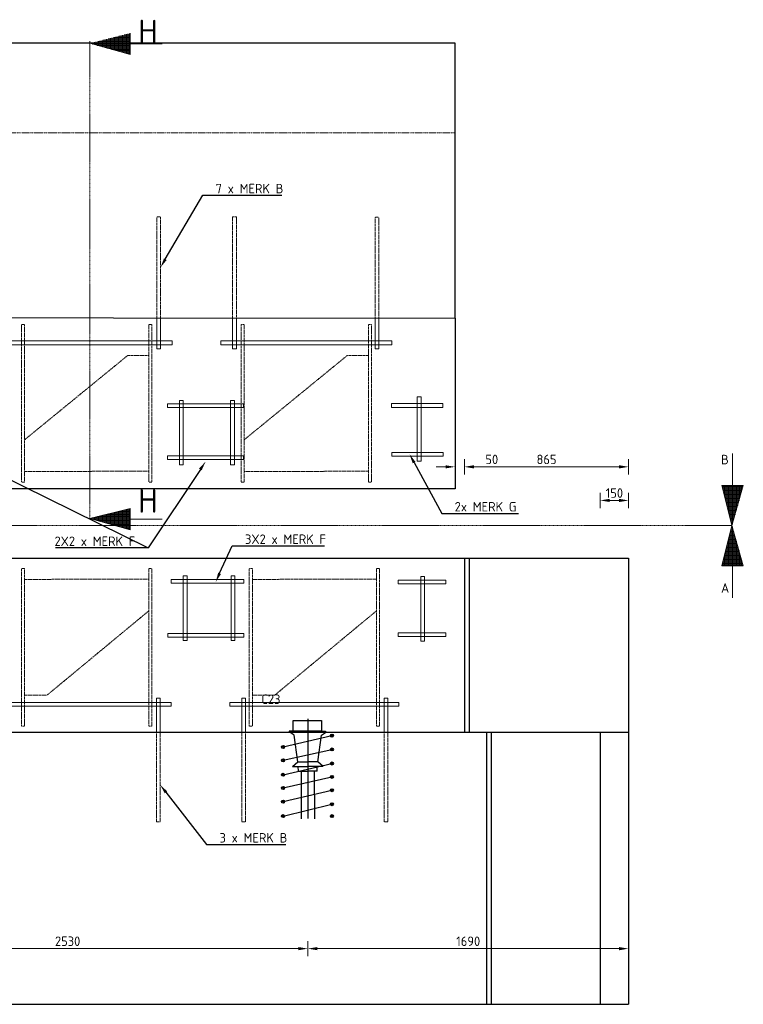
# Model space of a CAD drawing. Header units: millimetres. Extents: x -8028558 to 327273, y -63352 to 83293.
# Tile 120 of 195: x 157398 to 161210, y -12958 to -7769. Entities that reach past the tile are written whole.
import ezdxf
from ezdxf import colors
from ezdxf.entities.mleader import LeaderData, LeaderLine
from ezdxf.math import Vec2, Vec3

# ---------------------------------------------------------------- set-up
doc = ezdxf.new("R2010")
doc.units = ezdxf.units.MM
for name, pattern in [('NLCS-HIDDEN', [4, 2, -2]), ('XX-AFBREEK', [7, 4, -1, 1, -1]), ('XX-HART', [13, 4, -2, 1, -2, 4])]:
    doc.linetypes.add(name, pattern=pattern)
for name, color, linetype, lineweight in [('B-CO-BC-AFBREEKLIJN-G', 7, 'XX-AFBREEK', 18), ('B-CO-BC-BETONVORM-GD', 90, 'Continuous', 25), ('B-CO-BC-BETONVORM_GEWAPEND-T70', 210, 'Continuous', 70), ('B-CO-BC-BETONVORM_GEWAPEND-T70-50', 210, 'Continuous', 70), ('B-CO-BC-VOORSPANNING-GD', 200, 'Continuous', 25), ('B-CO-BC-WAPENING-G', 170, 'Continuous', 18), ('B-CO-BC-WAPENING_HOOFDWAPENING-G', 170, 'Continuous', 18), ('B-CO-BC-WAPENING_HOOFDWAPENING-GN', 140, 'NLCS-HIDDEN', 13), ('N-CO-BC-WAPENING_LOOPLIJN-G', 10, 'Continuous', 18), ('X-XX-AL-HARTLIJN-G', 7, 'XX-HART', 18), ('X-XX-AL-M', 7, 'Continuous', 18), ('X-XX-AL-VERWIJZING-T25', 7, 'Continuous', 25)]:
    doc.layers.add(name, color=color, linetype=linetype, lineweight=lineweight)
doc.styles.add('NLCS-ISO-MM20-T25', font='NLCS-ISO.ttf', dxfattribs={"height": 50})
doc.styles.add('NLCS-ISO-MM50-T25', font='NLCS-ISO.ttf', dxfattribs={"height": 125})
doc.dimstyles.new('NLCS-MM20-T25-PIJL_L0_H4', dxfattribs={"dimscale": 20, "dimtxt": 2.5, "dimasz": 2.5, "dimexe": 2, "dimexo": 2, "dimgap": 0.7, "dimtad": 1, "dimdec": 0, "dimzin": 0, "dimdsep": 46, "dimtxsty": 'NLCS-ISO-MM20-T25', "dimcen": 0, "dimdle": 2, "dimclrd": 256, "dimclre": 256, "dimclrt": 256, "dimadec": 4, "dimazin": 0, "dimtfac": 1, "dimtdec": 3, "dimtofl": 0, "dimtmove": 0, "dimatfit": 3, "dimfxl": 2, "dimfxlon": 1, "dimtfillclr": 256, "dimtolj": 1, "dimtzin": 0, "dimlwd": -1, "dimlwe": -1, "dimarcsym": 0})
pattern_1 = [(270, (-45610.66, 1657914.108), (6.985, -1e-15), [5.08, -1.905]), (360, (-45610.66, 1657914.108), (2e-15, 6.985), [5.08, -1.905])]

# ---------------------------------------------------------------- blocks, each defined once
blk = doc.blocks.new('*D621')
at = {"layer": 'X-XX-AL-M', "transparency": 16777216}
for p, q in [((159691.4, -10165.6), (159691.4, -10085.6)), ((159741, -10165.6), (159741, -10085.6)), ((159641.4, -10125.6), (159591.4, -10125.6)), ((159791, -10125.6), (159929, -10125.6))]:
    blk.add_line(p, q, dxfattribs=at)
for points in [[(159641.4, -10117.3), (159641.4, -10134), (159691.4, -10125.6)], [(159791, -10117.3), (159791, -10134), (159741, -10125.6)]]:
    blk.add_solid(points, dxfattribs=at)
at = {"layer": 'X-XX-AL-M', "transparency": 16777216, "insert": (159885, -10086.6), "char_height": 50, "attachment_point": 5, "style": 'NLCS-ISO-MM20-T25'}
blk.add_mtext('\\A1;50', dxfattribs=at)
blk = doc.blocks.new('*D622')
at = {"layer": 'X-XX-AL-M', "transparency": 16777216}
for p, q in [((159741, -10165.6), (159741, -10085.6)), ((160606, -10165.6), (160606, -10085.6)), ((159791, -10125.6), (160556, -10125.6))]:
    blk.add_line(p, q, dxfattribs=at)
for points in [[(159791, -10117.3), (159791, -10134), (159741, -10125.6)], [(160556, -10117.3), (160556, -10134), (160606, -10125.6)]]:
    blk.add_solid(points, dxfattribs=at)
at = {"layer": 'X-XX-AL-M', "transparency": 16777216, "insert": (160173.5, -10086.6), "char_height": 50, "attachment_point": 5, "style": 'NLCS-ISO-MM20-T25'}
blk.add_mtext('\\A1;865', dxfattribs=at)
blk = doc.blocks.new('*D623')
at = {"layer": 'X-XX-AL-M', "transparency": 16777216}
for p, q in [((160456, -10342.8), (160456, -10262.8)), ((160606, -10342.8), (160606, -10262.8)), ((160556, -10302.8), (160506, -10302.8))]:
    blk.add_line(p, q, dxfattribs=at)
for points in [[(160506, -10294.4), (160506, -10311.1), (160456, -10302.8)], [(160556, -10294.4), (160556, -10311.1), (160606, -10302.8)]]:
    blk.add_solid(points, dxfattribs=at)
at = {"layer": 'X-XX-AL-M', "transparency": 16777216, "insert": (160531, -10263.8), "char_height": 50, "attachment_point": 5, "style": 'NLCS-ISO-MM20-T25'}
blk.add_mtext('\\A1;150', dxfattribs=at)
blk = doc.blocks.new('*D2039')
at = {"layer": 'X-XX-AL-M', "transparency": 16777216}
for p, q in [((156385.9, -12625), (156385.9, -12705)), ((158915.9, -12625), (158915.9, -12705)), ((158865.9, -12665), (156435.9, -12665))]:
    blk.add_line(p, q, dxfattribs=at)
for points in [[(156435.9, -12656.7), (156435.9, -12673.4), (156385.9, -12665)], [(158865.9, -12656.7), (158865.9, -12673.4), (158915.9, -12665)]]:
    blk.add_solid(points, dxfattribs=at)
at = {"layer": 'X-XX-AL-M', "transparency": 16777216, "insert": (157650.9, -12626), "char_height": 50, "attachment_point": 5, "style": 'NLCS-ISO-MM20-T25'}
blk.add_mtext('\\A1;2530', dxfattribs=at)
blk = doc.blocks.new('*D2040')
at = {"layer": 'X-XX-AL-M', "transparency": 16777216}
for p, q in [((158915.9, -12625), (158915.9, -12705)), ((160606, -12625), (160606, -12705)), ((158965.9, -12665), (160556, -12665))]:
    blk.add_line(p, q, dxfattribs=at)
for points in [[(158965.9, -12656.7), (158965.9, -12673.4), (158915.9, -12665)], [(160556, -12656.7), (160556, -12673.4), (160606, -12665)]]:
    blk.add_solid(points, dxfattribs=at)
at = {"layer": 'X-XX-AL-M', "transparency": 16777216, "insert": (159761, -12626), "char_height": 50, "attachment_point": 5, "style": 'NLCS-ISO-MM20-T25'}
blk.add_mtext('\\A1;1690', dxfattribs=at)

msp = doc.modelspace()

# ---------------------------------------------------------------- hatches: boundary and pattern name
at = {"layer": 'N-CO-BC-WAPENING_LOOPLIJN-G', "ltscale": 500, "true_color": 0x636466}
h = msp.add_hatch(dxfattribs=at)
h.set_pattern_fill('ANGLE', color=251)
h.set_pattern_definition([(0, (-1510580.958, -173043.654), (0, 6.985), [5.08, -1.905]), (90, (-1510580.958, -173043.654), (-6.985, 4e-16), [5.08, -1.905])])
h.paths.add_polyline_path([(157980.6, -7840.5), (157769.2, -7893.3), (157769.2, -7893.6), (157980.6, -7953)])
h = msp.add_hatch(dxfattribs=at)
h.set_pattern_fill('ANGLE', color=251, angle=-90)
h.set_pattern_definition(pattern_1)
h.paths.add_polyline_path([(161209.9, -10223.6), (161097.4, -10223.6), (161150.2, -10435), (161150.5, -10435)])
h = msp.add_hatch(dxfattribs=at)
h.set_pattern_fill('ANGLE', color=251)
h.set_pattern_definition([(0, (-1510581.5205, -175548.572), (0, 6.985), [5.08, -1.905]), (90, (-1510581.5205, -175548.572), (-6.985, 4e-16), [5.08, -1.905])])
h.paths.add_polyline_path([(157980.1, -10457.9), (157980.1, -10345.4), (157768.7, -10398.2), (157768.7, -10398.5)])
h = msp.add_hatch(dxfattribs=at)
h.set_pattern_fill('ANGLE', color=251, angle=-90)
h.set_pattern_definition(pattern_1)
h.paths.add_polyline_path([(161209.9, -10647.5), (161097.4, -10647.5), (161150.2, -10436.1), (161150.5, -10436.1)])

# ---------------------------------------------------------------- linework, layer by layer
at = {"layer": 'B-CO-BC-AFBREEKLIJN-G', "flags": 128}
for points in [[(157768.1, -10398.3), (157768.7, -7881.6)], [(161150.3, -10435.5), (138921.9, -10435.5)]]:
    msp.add_lwpolyline(points, dxfattribs=at)
at = {"layer": 'B-CO-BC-BETONVORM-GD', "ltscale": 500, "flags": 128}
for points in [[(159691.4, -7893.4), (139715.9, -7893.4)], [(159691.4, -9342.5), (159691.4, -7893.4)], [(139893.5, -9322.2), (159691.4, -9342.6)], [(159691.4, -9342.5), (159691.4, -10242.2)], [(159691.4, -10242.2), (139715.9, -10242.2)], [(139715.9, -10606.2), (160606, -10606.2)], [(159741, -10606.2), (159741, -11526.2)], [(159766, -10606.2), (159766, -11526.2)], [(160606, -10606.2), (160606, -12958.4)], [(160606, -11526.2), (139715.9, -11526.2)], [(159856.9, -11526.2), (159856.9, -12958.4)], [(159881.9, -11526.2), (159881.9, -12958.4)], [(160456, -11526.2), (160456, -12958.4)], [(139715.9, -12958.4), (160606, -12958.4)]]:
    msp.add_lwpolyline(points, dxfattribs=at)
at = {"layer": 'B-CO-BC-VOORSPANNING-GD', "ltscale": 500, "flags": 128}
for points in [[(158838.5, -11518), (158838.5, -11463)], [(158838.5, -11463), (158988.5, -11463)], [(158988.5, -11463), (158988.5, -11518)], [(158838.5, -11518), (158818.5, -11518)], [(158818.5, -11518), (158818.5, -11526)], [(158988.5, -11518), (158838.5, -11518)], [(158988.5, -11518), (159008.5, -11518)], [(159008.5, -11518), (159008.5, -11526)], [(159051, -11542.3), (159035, -11542.3)], [(159043, -11550.3), (159043, -11534.3)], [(159043, -11542.3), (159051, -11542.3)], [(158793.7, -11601.9), (158777.7, -11601.9)], [(158785.7, -11609.9), (158785.7, -11593.9)], [(158785.7, -11601.9), (158793.7, -11601.9)], [(159051, -11615.2), (159035, -11615.2)], [(159043, -11623.2), (159043, -11607.2)], [(159043, -11615.2), (159051, -11615.2)], [(158793.7, -11672.5), (158777.7, -11672.5)], [(158785.7, -11680.5), (158785.7, -11664.5)], [(158785.7, -11672.5), (158793.7, -11672.5)], [(159051, -11689.2), (159035, -11689.2)], [(159043, -11697.2), (159043, -11681.2)], [(159043, -11689.2), (159051, -11689.2)], [(158793.7, -11748.8), (158777.7, -11748.8)], [(158785.7, -11756.8), (158785.7, -11740.8)], [(158785.7, -11748.8), (158793.7, -11748.8)], [(159051, -11759.9), (159035, -11759.9)], [(159043, -11767.9), (159043, -11751.9)], [(159043, -11759.9), (159051, -11759.9)], [(158793.7, -11818.3), (158777.7, -11818.3)], [(158785.7, -11826.3), (158785.7, -11810.3)], [(158785.7, -11818.3), (158793.7, -11818.3)], [(159051, -11830), (159035, -11830)], [(159043, -11838), (159043, -11822)], [(159043, -11830), (159051, -11830)], [(158785.7, -11898.1), (158785.7, -11882.1)], [(158793.7, -11890.1), (158777.7, -11890.1)], [(158785.7, -11890.1), (158793.7, -11890.1)], [(159051, -11904), (159035, -11904)], [(159043, -11912), (159043, -11896)], [(159043, -11904), (159051, -11904)], [(158793.7, -11966.4), (158777.7, -11966.4)], [(158785.7, -11974.4), (158785.7, -11958.4)], [(158785.7, -11966.4), (158793.7, -11966.4)], [(159051, -11966.4), (159035, -11966.4)], [(159043, -11974.4), (159043, -11958.4)], [(159043, -11966.4), (159051, -11966.4)]]:
    msp.add_lwpolyline(points, dxfattribs=at)
at = {"layer": 'B-CO-BC-VOORSPANNING-GD', "ltscale": 5, "flags": 128}
for points in [[(158915.9, -11453.7), (158915.9, -11978.8)], [(158785.7, -11601.9), (159043, -11542.3)], [(159008.5, -11526), (158818.5, -11526)], [(158843.9, -11540.3), (158823.4, -11526)], [(158863.4, -11679.7), (158843.9, -11540.3)], [(158968.5, -11679.7), (158988, -11540.3)], [(158988, -11540.3), (159008.5, -11526)], [(158785.7, -11672.5), (159043, -11615.2)], [(158785.7, -11748.8), (159043, -11689.2)], [(158835.4, -11704.6), (158863.4, -11679.7)], [(158867.1, -11729.6), (158865.8, -11704.3)], [(158964.7, -11729.6), (158966.1, -11704.3)], [(158996.5, -11704.6), (158968.5, -11679.7)], [(158785.7, -11818.3), (159043, -11759.9)], [(158881.8, -11729.4), (158881.1, -11980.5)], [(158950, -11729.4), (158950.7, -11980.5)], [(158785.7, -11890.1), (159043, -11830)], [(158785.7, -11966.4), (159043, -11904)]]:
    msp.add_lwpolyline(points, dxfattribs=at)
at = {"layer": 'B-CO-BC-VOORSPANNING-GD', "flags": 128}
for points in [[(158835.4, -11704.6), (158915.9, -11704.6)], [(158863.4, -11679.7), (158915.9, -11679.7)], [(158968.5, -11679.7), (158915.9, -11679.7)], [(158996.5, -11704.6), (158915.9, -11704.6)], [(158867.1, -11729.6), (158915.9, -11729.6)], [(158964.7, -11729.6), (158915.9, -11729.6)]]:
    msp.add_lwpolyline(points, dxfattribs=at)
at = {"layer": 'B-CO-BC-VOORSPANNING-GD', "ltscale": 500}
for centre in [(159043, -11542.3), (158785.7, -11601.9), (159043, -11615.2), (158785.7, -11672.5), (159043, -11689.2), (158785.7, -11748.8), (159043, -11759.9), (158785.7, -11818.3), (159043, -11830), (158785.7, -11890.1), (159043, -11904), (158785.7, -11966.4), (159043, -11966.4)]:
    msp.add_circle(centre, 8, dxfattribs=at)
at = {"layer": 'B-CO-BC-WAPENING-G', "flags": 128}
for points in [[(157980.6, -7896.7), (158149.1, -7896.7)], [(161153.6, -10223.6), (161153.6, -10055.1)], [(157980.1, -10401.6), (158148.6, -10401.6)], [(161153.6, -10647.5), (161153.6, -10816)]]:
    msp.add_lwpolyline(points, dxfattribs=at)
at = {"layer": 'B-CO-BC-WAPENING_HOOFDWAPENING-G', "flags": 128}
for points in [[(158120.2, -9341.1), (158120.2, -9504.3), (158140.2, -9504.3), (158140.2, -9341.2)], [(158519.7, -9504.3), (158519.7, -9341.7)], [(158539.7, -9504.3), (158539.7, -9341.7)], [(159270.1, -9504.3), (159270.1, -9342.4)], [(159290.1, -9504.3), (159290.1, -9342.5)], [(158457.8, -9482.3), (158457.8, -9462.3)], [(158457.8, -9462.3), (159357.8, -9462.3)], [(159357.8, -9482.3), (158457.8, -9482.3)], [(159357.8, -9462.3), (159357.8, -9482.3)], [(158519.7, -9504.3), (158539.7, -9504.3)], [(159270.1, -9504.3), (159290.1, -9504.3)], [(158177.7, -9813.8), (158177.7, -9793.8)], [(158177.7, -9793.8), (158577.7, -9793.8)], [(158259.5, -9775.2), (158239.5, -9775.2)], [(158239.5, -9775.2), (158239.5, -10115.2)], [(158259.5, -10115.2), (158259.5, -9775.2)], [(158529.5, -9775.2), (158509.5, -9775.2)], [(158509.5, -9775.2), (158509.5, -10115.2)], [(158529.5, -10115.2), (158529.5, -9775.2)], [(158577.7, -9793.8), (158577.7, -9813.8)], [(159357.1, -9812.5), (159357.1, -9792.5)], [(159357.1, -9792.5), (159627.1, -9792.5)], [(159512.5, -9756.4), (159492.5, -9756.4)], [(159492.5, -9756.4), (159492.5, -10096.4)], [(159512.5, -10096.4), (159512.5, -9756.4)], [(159627.1, -9792.5), (159627.1, -9812.5)], [(158577.7, -9813.8), (158177.7, -9813.8)], [(159627.1, -9812.5), (159357.1, -9812.5)], [(158177.7, -10087.1), (158177.7, -10067.1)], [(158177.7, -10067.1), (158577.7, -10067.1)], [(158577.7, -10067.1), (158577.7, -10087.1)], [(159359.3, -10070.1), (159359.3, -10050.1)], [(159359.3, -10050.1), (159629.3, -10050.1)], [(159629.3, -10050.1), (159629.3, -10070.1)], [(158577.7, -10087.1), (158177.7, -10087.1)], [(158239.5, -10115.2), (158259.5, -10115.2)], [(158509.5, -10115.2), (158529.5, -10115.2)], [(159629.3, -10070.1), (159359.3, -10070.1)], [(159492.5, -10096.4), (159512.5, -10096.4)], [(158195.8, -10738.7), (158195.8, -10718.7)], [(158195.8, -10718.7), (158579.3, -10718.7)], [(158579.3, -10738.7), (158195.8, -10738.7)], [(158280.3, -10700.1), (158260.3, -10700.1)], [(158260.3, -10700.1), (158260.3, -11040.1)], [(158280.3, -11040.1), (158280.3, -10700.1)], [(158531.8, -10700.1), (158511.8, -10700.1)], [(158511.8, -10700.1), (158511.8, -11040.1)], [(158531.8, -11040.1), (158531.8, -10700.1)], [(158579.3, -10718.7), (158579.3, -10738.7)], [(158179.3, -11023.3), (158179.3, -11003.3)], [(158179.3, -11003.3), (158579.3, -11003.3)], [(158579.3, -11023.3), (158179.3, -11023.3)], [(158260.3, -11040.1), (158280.3, -11040.1)], [(158511.8, -11040.1), (158531.8, -11040.1)], [(158579.3, -11003.3), (158579.3, -11023.3)], [(158118.2, -11525.2), (158118.2, -11344.9), (158138.2, -11344.9), (158138.2, -11525.2)], [(158567.9, -11344.9), (158587.9, -11344.9)], [(158567.9, -11344.9), (158567.9, -11526)], [(158587.9, -11344.9), (158587.9, -11526)], [(159317.7, -11525.2), (159317.7, -11344.9), (159337.7, -11344.9), (159337.7, -11525.2)]]:
    msp.add_lwpolyline(points, dxfattribs=at)
for points in [[(157301.6, -9482.3), (157301.6, -9462.3), (158201.6, -9462.3), (158201.6, -9482.3)], [(159391.4, -10742.4), (159391.4, -10722.4), (159643.1, -10722.4), (159643.1, -10742.4)], [(159531.5, -11043.8), (159531.5, -10703.8), (159511.5, -10703.8), (159511.5, -11043.8)], [(159643.1, -11020.3), (159391.4, -11020.3), (159391.4, -11000.3), (159643.1, -11000.3)], [(157306.6, -11386.9), (158196.6, -11386.9), (158196.6, -11366.9), (157306.6, -11366.9)], [(158506, -11386.9), (159396, -11386.9), (159396, -11366.9), (158506, -11366.9)]]:
    msp.add_lwpolyline(points, close=True, dxfattribs=at)
at = {"layer": 'B-CO-BC-WAPENING_HOOFDWAPENING-GN', "flags": 128}
for points in [[(158140.2, -9341.2), (158140.2, -8808), (158120.2, -8808), (158120.2, -9341.1)], [(158539.7, -9341.7), (158539.7, -8808.5), (158519.7, -8808.5), (158519.7, -9341.7)], [(159290.1, -9342.5), (159290.1, -8809.3), (159270.1, -8809.3), (159270.1, -9342.4)], [(157424.5, -9982.9), (157424.5, -9374.8), (157408.5, -9374.8), (157408.5, -10206.3), (157424.5, -10206.3), (157424.5, -10150.4)], [(158078.6, -9538.5), (158078.6, -9374.8), (158094.6, -9374.8), (158094.6, -10206.3), (158078.6, -10206.3), (158078.6, -10148.5)], [(158580.8, -9983.1), (158580.8, -9375.1), (158564.8, -9375.1), (158564.8, -10206.6), (158580.8, -10206.6), (158580.8, -10150.6)], [(159234.9, -9538.7), (159234.9, -9375.1), (159250.9, -9375.1), (159250.9, -10206.5), (159234.9, -10206.5), (159234.9, -10148.7)], [(157424.6, -11329), (157424.6, -11492.7), (157408.6, -11492.7), (157408.6, -10661.2), (157424.6, -10661.2), (157424.6, -10719)], [(158078.6, -10884.6), (158078.6, -11492.6), (158094.6, -11492.6), (158094.6, -10661.2), (158078.6, -10661.2), (158078.6, -10719)], [(158624, -11329), (158624, -11492.7), (158608, -11492.7), (158608, -10661.2), (158624, -10661.2), (158624, -10719)], [(159278, -10884.6), (159278, -11492.6), (159294, -11492.6), (159294, -10661.2), (159278, -10661.2), (159278, -10719)], [(158138.2, -11525.2), (158138.2, -11996.8), (158118.2, -11996.8), (158118.2, -11525.2)], [(158587.9, -11526), (158587.9, -11996.8), (158567.9, -11996.8), (158567.9, -11526)], [(159337.7, -11525.2), (159337.7, -11996.8), (159317.7, -11996.8), (159317.7, -11525.2)]]:
    msp.add_lwpolyline(points, dxfattribs=at)
for points in [[(157424.5, -10150.4), (158078.6, -10148.5), (158078.6, -9538.5), (157967.6, -9538.5), (157424.5, -9982.8)], [(158580.8, -10150.6), (159234.9, -10148.7), (159234.9, -9538.7), (159123.9, -9538.7), (158580.8, -9983.1)], [(158078.6, -10717.1), (157424.6, -10719), (157424.6, -11329), (157542.5, -11329), (158078.6, -10884.6)], [(159278, -10717.1), (158624, -10719), (158624, -11329), (158741.9, -11329), (159278, -10884.6)]]:
    msp.add_lwpolyline(points, close=True, dxfattribs=at)
at = {"layer": 'N-CO-BC-WAPENING_LOOPLIJN-G', "ltscale": 500, "flags": 128}
for points in [[(157980.6, -7840.5), (157980.6, -7953)], [(157980.6, -7953), (157768.7, -7893.4)], [(161150.3, -10435.5), (161097.4, -10223.6)], [(161097.4, -10223.6), (161209.9, -10223.6)], [(161209.9, -10223.6), (161150.3, -10435.5)], [(157768.1, -10398.3), (157980.1, -10345.4)], [(157980.1, -10345.4), (157980.1, -10457.9)], [(157980.1, -10457.9), (157768.1, -10398.3)], [(161150.3, -10435.5), (161097.4, -10647.5)], [(161209.9, -10647.5), (161150.3, -10435.5)], [(161097.4, -10647.5), (161209.9, -10647.5)]]:
    msp.add_lwpolyline(points, dxfattribs=at)
at = {"layer": 'X-XX-AL-HARTLIJN-G', "flags": 128}
msp.add_lwpolyline([(138456.8, -8365.4), (159691.4, -8365.4)], dxfattribs=at)

# ---------------------------------------------------------------- texts
at = {"layer": 'B-CO-BC-BETONVORM_GEWAPEND-T70', "ltscale": 500, "char_height": 50, "style": 'NLCS-ISO-MM20-T25'}
for s, width, insert, attachment_point in [('B', 332.893, (161092.7, -10062.4), 1), ('A', 332.893, (161092.7, -10739), 1), ('C23', 97.558, (158771.9, -11325.6), 3)]:
    msp.add_mtext_dynamic_manual_height_columns(s, width=width, gutter_width=35, heights=[0], dxfattribs=dict(at, insert=insert, attachment_point=attachment_point))
at = {"layer": 'B-CO-BC-BETONVORM_GEWAPEND-T70-50', "ltscale": 500, "char_height": 125, "attachment_point": 3, "style": 'NLCS-ISO-MM50-T25'}
for insert in [(158125.8, -7769), (158125.2, -10242.2)]:
    msp.add_mtext_dynamic_manual_height_columns('H', width=332.893, gutter_width=35, heights=[0], dxfattribs=dict(at, insert=insert))

# ---------------------------------------------------------------- dimensions: what is measured, and where the dimension line sits
at = {"layer": 'X-XX-AL-M'}
for base, p1, p2, picture, middle in [((159741, -10125.6), (159691.4, -10242.2), (159741, -10606.2), '*D621', (159885, -10086.6)), ((160606, -10125.6), (159741, -10606.2), (160606, -10606.2), '*D622', (160173.5, -10086.6)), ((160456, -10302.8), (160606, -12958.4), (160456, -12958.4), '*D623', (160531, -10263.8)), ((160606, -12665), (158915.9, -11729.6), (160606, -11526.2), '*D2040', (159761, -12626)), ((156385.9, -12665), (158915.9, -11729.6), (156385.9, -11729.6), '*D2039', (157650.9, -12626))]:
    dim = msp.add_linear_dim(base=base, p1=p1, p2=p2, dimstyle='NLCS-MM20-T25-PIJL_L0_H4', dxfattribs=at)
    dim.commit()
    dim.dimension.update_dxf_attribs({"geometry": picture, "text_midpoint": middle})

# ---------------------------------------------------------------- leaders
at = {"layer": 'X-XX-AL-VERWIJZING-T25'}
ml = msp.add_multileader_mtext('Standard', dxfattribs=at)
ml.set_content('7 x MERK B', color=256, style='NLCS-ISO-MM20-T25')
ml.set_leader_properties(color=256, linetype='ByLayer', lineweight=-1)
ml.build(insert=Vec2(0, 0))
ml.multileader.update_dxf_attribs({"text_left_attachment_type": 5, "text_right_attachment_type": 5, "dogleg_length": 50, "arrow_head_size": 50})
ctx = ml.context
ctx.base_point, ctx.char_height, ctx.arrow_head_size, ctx.landing_gap_size, ctx.plane_origin = Vec3(158412.4, -8694.2), 50, 50, 18, Vec3(157763.1, -8382.5)
ctx.left_attachment, ctx.right_attachment = 5, 5
notes = []
notes.append((ctx, [(0, (1, 1, 0), (158362.4, -8694.2), (1, 0), 50, [(0, [(158140.2, -9074.6)], 0, [])])]))
ctx.mtext.insert, ctx.mtext.flow_direction = Vec3(158430.4, -8634.2), 5
ml = msp.add_multileader_mtext('Standard', dxfattribs=at)
ml.set_content('2x MERK G', color=256, style='NLCS-ISO-MM20-T25')
ml.set_leader_properties(color=256, linetype='ByLayer', lineweight=-1)
ml.build(insert=Vec2(0, 0))
ml.multileader.update_dxf_attribs({"text_left_attachment_type": 5, "text_right_attachment_type": 5, "dogleg_length": 50, "arrow_head_size": 50})
ctx = ml.context
ctx.base_point, ctx.char_height, ctx.arrow_head_size, ctx.landing_gap_size, ctx.plane_origin = Vec3(159671.5, -10371), 50, 50, 18, Vec3(159451.9, -10059.3)
ctx.left_attachment, ctx.right_attachment = 5, 5
notes.append((ctx, [(0, (1, 1, 0), (159621.5, -10371), (1, 0), 50, [(0, [(159451.9, -10059.3)], 0, [])])]))
ctx.mtext.insert, ctx.mtext.flow_direction = Vec3(159689.5, -10311), 5
ml = msp.add_multileader_mtext('Standard', dxfattribs=at)
ml.set_content('2X2 x MERK F', color=256, style='NLCS-ISO-MM20-T25')
ml.set_leader_properties(color=256, linetype='ByLayer', lineweight=-1)
ml.build(insert=Vec2(0, 0))
ml.multileader.update_dxf_attribs({"text_left_attachment_type": 5, "text_right_attachment_type": 5, "dogleg_length": 50, "arrow_head_size": 50})
ctx = ml.context
ctx.base_point, ctx.char_height, ctx.arrow_head_size, ctx.landing_gap_size, ctx.plane_origin = Vec3(157563.7, -10552.9), 50, 50, 18, Vec3(158201.8, -10051.8)
ctx.left_attachment, ctx.right_attachment = 5, 5
notes.append((ctx, [(1, (1, 1, 0), (158074.7, -10552.9), (-1, 0), 50, [(0, [(157148.1, -10095.7)], 0, []), (1, [(158377.7, -10097.9)], 0, [])])]))
ctx.mtext.insert, ctx.mtext.flow_direction = Vec3(157581.7, -10492.9), 5
ml = msp.add_multileader_mtext('Standard', dxfattribs=at)
ml.set_content('3X2 x MERK F', color=256, style='NLCS-ISO-MM20-T25')
ml.set_leader_properties(color=256, linetype='ByLayer', lineweight=-1)
ml.build(insert=Vec2(0, 0))
ml.multileader.update_dxf_attribs({"text_left_attachment_type": 5, "text_right_attachment_type": 5, "dogleg_length": 50, "arrow_head_size": 50})
ctx = ml.context
ctx.base_point, ctx.char_height, ctx.arrow_head_size, ctx.landing_gap_size, ctx.plane_origin = Vec3(158567.3, -10542), 50, 50, 18, Vec3(158347.6, -10230.2)
ctx.left_attachment, ctx.right_attachment = 5, 5
notes.append((ctx, [(0, (1, 1, 0), (158517.3, -10542), (1, 0), 50, [(0, [(158430.9, -10732.4)], 0, [])])]))
ctx.mtext.insert, ctx.mtext.flow_direction = Vec3(158585.3, -10482), 5
ml = msp.add_multileader_mtext('Standard', dxfattribs=at)
ml.set_content('3 x MERK B', color=256, style='NLCS-ISO-MM20-T25')
ml.set_leader_properties(color=256, linetype='ByLayer', lineweight=-1)
ml.build(insert=Vec2(0, 0))
ml.multileader.update_dxf_attribs({"text_left_attachment_type": 5, "text_right_attachment_type": 5, "dogleg_length": 50, "arrow_head_size": 50})
ctx = ml.context
ctx.base_point, ctx.char_height, ctx.arrow_head_size, ctx.landing_gap_size, ctx.plane_origin = Vec3(158433, -12115.8), 50, 50, 18, Vec3(158281.9, -12035.2)
ctx.left_attachment, ctx.right_attachment = 5, 5
notes.append((ctx, [(0, (1, 1, 0), (158383, -12115.8), (1, 0), 50, [(0, [(158138.2, -11801.7)], 0, [])])]))
ctx.mtext.insert, ctx.mtext.flow_direction = Vec3(158451, -12055.8), 5
for ctx, leaders in notes:
    for number, flags, end, landing, length, lines in leaders:
        leader = LeaderData()
        leader.index, (leader.has_last_leader_line, leader.has_dogleg_vector, leader.attachment_direction) = number, flags
        leader.last_leader_point, leader.dogleg_vector, leader.dogleg_length = Vec3(end), Vec3(landing), length
        for number, points, colour, breaks in lines:
            line = LeaderLine()
            line.index, line.vertices, line.color, line.breaks = number, Vec3.list(points), colors.encode_raw_color(colour), breaks
            leader.lines.append(line)
        ctx.leaders.append(leader)

doc.saveas('drawing.dxf')
